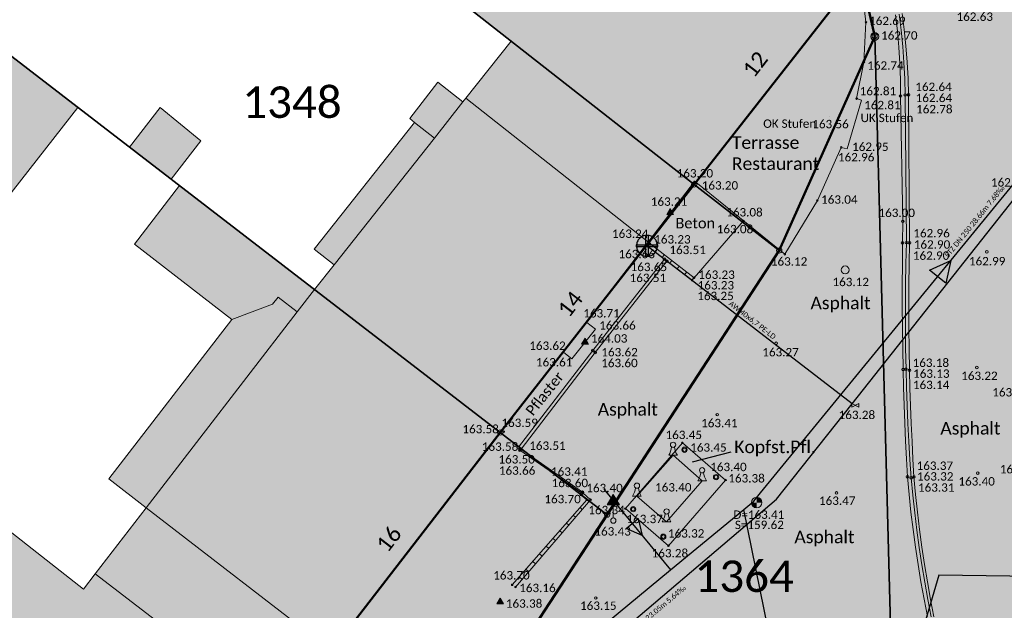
# Model space of a CAD drawing. Header units: metres. Extents: x -373 to 1321, y -1609 to 597.
# Tile 11 of 39: x 606 to 653, y -934 to -906. Entities that reach past the tile are written whole.
import ezdxf

# ---------------------------------------------------------------- set-up
doc = ezdxf.new("R2010")
doc.units = ezdxf.units.M
doc.layers.get('0').update_dxf_attribs({"lineweight": 25})
for name, color, linetype, lineweight in [('01_A-KM-Haltungen', 7, 'Continuous', 25), ('01_A-KM-Haltungen_LA', 7, 'Continuous', 25), ('01_A-KM-Schacht_LA', 7, 'Continuous', 25), ('01_A-M-HA-Haltung', 7, 'Continuous', 25), ('01_W-Hausanschluß', 7, 'Continuous', 25), ('01_W-Leitung-AW', 7, 'Continuous', 25), ('01_W-Leitung-AW_LA', 7, 'Continuous', 25), ('01_W-Leitung-VW', 7, 'Continuous', 25), ('AX_Bauteil', 7, 'Continuous', 18), ('AX_BesondererBauwerkspunkt_G2300', 7, 'Continuous', 18), ('AX_BesondererGebaeudepunkt_G2200', 7, 'Continuous', 18), ('AX_BesondererGebaeudepunkt_G2300', 7, 'Continuous', 18), ('AX_Flurstueck', 7, 'Continuous', 18), ('AX_Gebaeude', 7, 'Continuous', 18), ('AX_Grenzpunkt_V1000_G2200', 7, 'Continuous', 18), ('AX_Grenzpunkt_V9500_G2200', 7, 'Continuous', 18), ('AX_Grenzpunkt_V9500_G2300', 7, 'Continuous', 18), ('AX_LagebezeichnungMitHausnummer', 7, 'Continuous', 18), ('AX_SonstigesBauwerkOderSonstigeEinrichtung', 7, 'Continuous', 18), ('BESCHRIFTUNG', 7, 'Continuous', 13), ('H_ABSPERRPOLLER', 7, 'Continuous', 18), ('H_DENKMAL', 7, 'Continuous', 18), ('H_GRENZPUNKT_B', 7, 'Continuous', 18), ('H_KANAL_ABDECKUNG', 7, 'Continuous', 13), ('H_KANAL_EINL', 7, 'Continuous', 18), ('H_KANALHALTUNG_RW_RR', 7, 'Continuous', 18), ('H_RINNE', 7, 'Continuous', 13), ('H_VERKEHRSSCHILD', 7, 'Continuous', 18), ('H_VERMESSUNG_TAP', 7, 'Continuous', 18), ('H_WASSER_HAS', 7, 'Continuous', 18), ('H_WEGRAND', 7, 'Continuous', 18), ('Keine', 7, 'Continuous', 9), ('L_DENKMAL', 7, 'Continuous', 18), ('L_RINNE', 7, 'Continuous', 13), ('L_WEGRAND', 7, 'Continuous', 18), ('S_ABSPERRPOLLER', 7, 'Continuous', 18), ('S_DENKMAL', 7, 'Continuous', 18), ('S_GRENZPUNKT_B', 7, 'Continuous', 18), ('S_KANAL_ABDECKUNG', 7, 'Continuous', 13), ('S_KANAL_EINL', 7, 'Continuous', 18), ('S_KANALHALTUNG_RW_RR', 7, 'Continuous', 18), ('S_RINNE', 7, 'Continuous', 13), ('S_VERKEHRSSCHILD', 7, 'Continuous', 18), ('S_VERMESSUNG_TAP', 7, 'Continuous', 18), ('S_WASSER_HAS', 7, 'Continuous', 18), ('S_WEGRAND', 7, 'Continuous', 18)]:
    doc.layers.add(name, color=color, linetype=linetype, lineweight=lineweight)
for name, color, linetype, lineweight, true_color in [('__Grenze Ideenteil', 7, 'Continuous', 50, 0x903373), ('__Grenze Realisierungsteil', 7, 'Continuous', 50, 0x006f3d), ('A_AX_Gebaeude', 7, 'Continuous', 18, 0x999999), ('A_AX_SonstigesBauwerkOderSonstigeEinrichtung', 7, 'Continuous', 18, 0xcccccc), ('H_BORDSTEIN_HOCH', 7, 'Continuous', 13, 0x004000), ('H_BORDSTEIN_RUND', 7, 'Continuous', 13, 0x004000), ('H_EINFAHRT', 1, 'Continuous', 13, 0xff0000), ('H_EINGANG', 7, 'Continuous', 13, 0x400040), ('H_FLAECHENBEGRENZUNG', 7, 'Continuous', 13, 0x804000), ('H_GEBAEUDE_OEFFENTL', 1, 'Continuous', 13, 0xff0000), ('H_MAUERN_OBEN', 7, 'Continuous', 13, 0xff0080), ('H_MAUERN_UNTEN', 7, 'Continuous', 13, 0xff8000), ('H_STRASSENACHSE', 7, 'Continuous', 13, 0xbb005e), ('H_STRASSENRAND', 7, 'Continuous', 13, 0x008080), ('H_TOPO', 7, 'Continuous', 13, 0x008000), ('H_TREPPE', 7, 'Continuous', 18, 0x804040), ('L_BORDSTEIN_HOCH', 7, 'Continuous', 13, 0x004000), ('L_FLAECHENBEGRENZUNG', 7, 'Continuous', 13, 0x804000), ('L_GEBAEUDE_OEFFENTL', 1, 'Continuous', 13, 0xff0000), ('L_MAUERN_OBEN', 7, 'Continuous', 13, 0xff0080), ('L_MAUERN_UNTEN', 7, 'Continuous', 13, 0xff8000), ('L_STRASSENRAND', 7, 'Continuous', 13, 0x008080), ('L_TOPO', 7, 'Continuous', 13, 0x008000), ('L_TREPPE', 7, 'Continuous', 18, 0x804040), ('S_BORDSTEIN_HOCH', 7, 'Continuous', 13, 0x004000), ('S_BORDSTEIN_RUND', 7, 'Continuous', 13, 0x004000), ('S_EINFAHRT', 1, 'Continuous', 13, 0xff0000), ('S_EINGANG', 7, 'Continuous', 13, 0x400040), ('S_FLAECHENBEGRENZUNG', 7, 'Continuous', 13, 0x804000), ('S_GEBAEUDE_OEFFENTL', 1, 'Continuous', 13, 0xff0000), ('S_MAUERN_OBEN', 7, 'Continuous', 13, 0xff0080), ('S_MAUERN_UNTEN', 7, 'Continuous', 13, 0xff8000), ('S_STRASSENACHSE', 7, 'Continuous', 13, 0xbb005e), ('S_STRASSENRAND', 7, 'Continuous', 13, 0x008080), ('S_TOPO', 7, 'Continuous', 13, 0x008000), ('S_TREPPE', 7, 'Continuous', 18, 0x804040)]:
    doc.layers.add(name, color=color, linetype=linetype, lineweight=lineweight, true_color=true_color)
doc.styles.add('Calibri', font='calibri.ttf')

# ---------------------------------------------------------------- blocks, each defined once
blk = doc.blocks.new('61')
at = {"color": 7}
for p, q in [((-0.447, 0.224), (-0.447, -0.224)), ((-0.447, 0.224), (-0.447, -0.224)), ((-0.447, -0.224), (0.447, 0.224)), ((0.447, -0.224), (-0.447, 0.224)), ((0.447, 0.224), (0.447, -0.224))]:
    blk.add_line(p, q, dxfattribs=at)
blk = doc.blocks.new('DXF_DWG-Punkt')
at = {"layer": 'Keine', "color": 7, "linetype": 'Continuous', "lineweight": 9, "transparency": 33554687}
blk.add_line((0, 0), (0, 0), dxfattribs=at)
blk = doc.blocks.new('1')
at = {"color": 7}
blk.add_circle((0, 0), 0.5, dxfattribs=at)
blk.add_blockref('DXF_DWG-Punkt', (0, 0), dxfattribs=at)
blk = doc.blocks.new('99')
at = {"color": 7}
blk.add_blockref('DXF_DWG-Punkt', (0, 0), dxfattribs=at)
blk = doc.blocks.new('-29')
at = {"color": 7}
for radius in [0.5, 0.33]:
    blk.add_circle((0, 0), radius, dxfattribs=at)
blk.add_blockref('DXF_DWG-Punkt', (0, 0), dxfattribs=at)
blk = doc.blocks.new('92')
at = {"color": 7}
blk.add_line((-0.1656, 0), (0.1656, 0), dxfattribs=at)
blk.add_circle((0, 0.4), 0.1, dxfattribs=at)
for centre, start, end in [((-0.8, 0.4), 327.7679, 353.5879), ((0.8, 0.4), 186.4121, 212.2321)]:
    blk.add_arc(centre, 0.75, start, end, dxfattribs=at)
blk = doc.blocks.new('-1')
at = {"color": 7}
blk.add_circle((0, 0), 0.5, dxfattribs=at)
blk.add_blockref('DXF_DWG-Punkt', (0, 0), dxfattribs=at)
blk = doc.blocks.new('4')
at = {"color": 7}
blk.add_circle((0, 0), 0.5, dxfattribs=at)
for points in [[(-0.4924, 0), (-0.4924, -0.0868), (-0.5, 0)], [(-0.4698, 0), (-0.4698, -0.171), (-0.4924, 0), (-0.4924, -0.0868)], [(-0.433, 0), (-0.433, -0.25), (-0.4698, 0), (-0.4698, -0.171)], [(-0.383, 0), (-0.383, -0.3214), (-0.433, 0), (-0.433, -0.25)], [(-0.3214, 0), (-0.3214, -0.383), (-0.383, 0), (-0.383, -0.3214)], [(-0.25, 0), (-0.25, -0.433), (-0.3214, 0), (-0.3214, -0.383)], [(-0.171, 0), (-0.171, -0.4698), (-0.25, 0), (-0.25, -0.433)], [(-0.0868, 0), (-0.0868, -0.4924), (-0.171, 0), (-0.171, -0.4698)], [(0, 0), (0, -0.5), (-0.0868, 0), (-0.0868, -0.4924)], [(0, 0), (0, 0.5), (0.0868, 0), (0.0868, 0.4924)], [(0.0868, 0), (0.0868, 0.4924), (0.171, 0), (0.171, 0.4698)], [(0.171, 0), (0.171, 0.4698), (0.25, 0), (0.25, 0.433)], [(0.25, 0), (0.25, 0.433), (0.3214, 0), (0.3214, 0.383)], [(0.3214, 0), (0.3214, 0.383), (0.383, 0), (0.383, 0.3214)], [(0.383, 0), (0.383, 0.3214), (0.433, 0), (0.433, 0.25)], [(0.433, 0), (0.433, 0.25), (0.4698, 0), (0.4698, 0.171)], [(0.4698, 0), (0.4698, 0.171), (0.4924, 0), (0.4924, 0.0868)], [(0.4924, 0), (0.4924, 0.0868), (0.5, 0)]]:
    blk.add_solid(points, dxfattribs=at)
blk = doc.blocks.new('7')
at = {"color": 7}
for p, q in [((-0.433, -0.25), (0, 0.5)), ((0, 0.5), (0.433, -0.25)), ((0, 0.5), (0, -0.25)), ((0.433, -0.25), (-0.433, -0.25))]:
    blk.add_line(p, q, dxfattribs=at)
blk.add_solid([(0, 0.5), (0.433, -0.25), (-0.433, -0.25)], dxfattribs=at)
blk = doc.blocks.new('76')
at = {"color": 7}
blk.add_line((0, 0.05), (0, 0.3), dxfattribs=at)
for name, p, xscale, yscale, zscale in [('7', (0, 0.367), 0.267, 0.267, 0.267), ('1', (0, 0), 0.1, 0.1, 0.1)]:
    blk.add_blockref(name, p, dxfattribs=dict(at, xscale=xscale, yscale=yscale, zscale=zscale))

msp = doc.modelspace()

# ---------------------------------------------------------------- hatches: boundary and pattern name
at = {"layer": '__Grenze Ideenteil', "linetype": 'Continuous', "lineweight": 0, "true_color": 0x903373, "transparency": 33554562}
msp.add_hatch(color=227, dxfattribs=at).paths.add_polyline_path([(616.34, -950.346), (612.353, -947.157), (620.818, -936.265), (628.872, -925.853), (638.113, -914.031), (646.02, -903.917), (646.722, -906.972), (642.17, -917.18), (628.506, -938.152)])
at = {"layer": '__Grenze Realisierungsteil', "linetype": 'Continuous', "lineweight": 0, "true_color": 0x237f52, "transparency": 33554569}
msp.add_hatch(color=107, dxfattribs=at).paths.add_polyline_path([(652.588, -963.76), (638.072, -987.203), (629.752, -982.723), (630.986, -980.903), (634.344, -975.336), (637.233, -969.473), (641.276, -960.022), (642.021, -944.358), (635.7, -940.059), (629.202, -944.101), (623.068, -948.318), (618.933, -952.489), (616.34, -950.346), (623.189, -943.508), (628.506, -938.152), (633.965, -929.773), (642.17, -917.18), (646.722, -906.972), (646.02, -903.915), (643.92, -894.85), (631.661, -885.988), (616.61, -875.108), (611.437, -871.809), (589.432, -856.135), (580.113, -849.161), (573.764, -844.41), (579.028, -836.224), (593.009, -845.192), (600.786, -850.896), (617.169, -862.93), (636.477, -877.248), (643.769, -882.655), (650.957, -887.813), (652.896, -890.202), (654.396, -895.449), (659.364, -890.851), (663.392, -893.369), (664.412, -891.98), (672.379, -897.428), (674.432, -897.235), (675.727, -896.768), (679.202, -899.386), (677.007, -902.236), (676.367, -902.876), (674.747, -904.911), (672.548, -907.759), (670.229, -910.763), (668.061, -909.174), (656.294, -924.831), (657.93, -926.055), (659.338, -937.871), (659.379, -938.329), (659.664, -939.31), (660.047, -940.228), (660.563, -941.07), (662.938, -943.447), (664.736, -944.997), (664.87, -944.841), (665.259, -945.177), (660.998, -951.559), (651.058, -944.778), (645.24, -952.975), (645.1, -958.543)])
at = {"layer": 'A_AX_Gebaeude', "linetype": 'Continuous', "lineweight": 0, "true_color": 0x999999}
for points in [[(611.685, -893.331), (620.888, -900.539), (629.382, -907.192), (638.113, -914.031), (646.019, -903.915), (637.867, -897.507), (636.486, -899.27), (634.752, -897.907), (635.142, -897.412), (625.782, -890.054), (621.432, -895.356), (609.345, -885.967), (606.904, -889.497)], [(593.504, -929.824), (597.71, -924.449), (608.736, -910.355), (596.956, -901.288), (595.812, -902.916), (597.152, -903.965), (594.807, -906.96), (593.113, -905.633), (590.328, -909.109), (592.061, -910.467), (583.238, -921.736)], [(625.727, -911.814), (620.944, -917.861), (620.015, -919.036), (628.872, -925.853), (635.951, -916.796), (638.113, -914.031), (629.382, -907.192), (627.232, -909.91), (627.09, -910.09)], [(624.787, -911.07), (625.727, -911.814), (627.09, -910.09), (625.899, -909.149), (624.552, -910.884)], [(619.191, -920.104), (620.015, -919.036), (613.581, -914.084), (611.426, -916.867), (616.075, -920.471), (618.018, -919.742), (618.281, -919.402)], [(620.015, -919.036), (619.191, -920.104), (611.986, -929.443), (620.812, -936.248), (628.872, -925.853)], [(597.71, -924.449), (593.504, -929.824), (604.793, -938.717), (603.589, -940.253), (612.353, -947.157), (618.391, -939.371), (620.812, -936.248), (611.986, -929.443), (609.562, -932.585), (608.994, -933.321)]]:
    msp.add_hatch(color=253, dxfattribs=at).paths.add_polyline_path(points)
at = {"layer": 'A_AX_SonstigesBauwerkOderSonstigeEinrichtung', "linetype": 'Continuous', "lineweight": 0, "true_color": 0xcccccc}
msp.add_hatch(color=254, dxfattribs=at).paths.add_polyline_path([(611.986, -929.443), (619.191, -920.104), (618.281, -919.402), (618.018, -919.742), (616.075, -920.471), (610.205, -928.069)])

# ---------------------------------------------------------------- linework, layer by layer
at = {"layer": '01_A-KM-Haltungen', "color": 212, "true_color": 0xe132e1, "transparency": 33554687}
for points in [[(640.959, -929.121, 163.356), (641.276, -928.734, 159.616), (658.798, -907.337, 159.404), (659.115, -906.95, 162.604)], [(623.205, -943.815, 162.36), (623.59, -943.496, 159.75), (627.465, -940.289, 162.673), (636.987, -932.409, 163.136), (640.477, -929.52, 159.616), (640.574, -929.44, 163.31), (640.959, -929.121, 163.356)]]:
    msp.add_polyline3d(points, dxfattribs=at)
at = {"layer": '01_A-KM-Haltungen', "color": 7, "transparency": 33554687}
msp.add_polyline3d([(649.334, -918.109, 159.616), (650.352, -917.647, 159.616), (650.111, -918.739, 159.616), (649.334, -918.109, 159.616), (649.334, -918.109, 159.616)], dxfattribs=at)
at = {"layer": '01_A-M-HA-Haltung', "color": 212, "true_color": 0xce00ce, "transparency": 33554687}
for points in [[(633.799, -928.557, 0), (636.987, -932.409, 0)], [(645.114, -952.354, 0), (640.477, -929.52, 0)]]:
    msp.add_polyline3d(points, dxfattribs=at)
at = {"layer": '01_A-M-HA-Haltung', "color": 153, "true_color": 0x72a5cf, "transparency": 33554687}
msp.add_polyline3d([(635.439, -929.955, 0), (635.634, -930.77, 0), (634.865, -930.437, 0), (635.439, -929.955, 0), (635.439, -929.955, 0)], dxfattribs=at)
at = {"layer": '01_W-Hausanschluß', "color": 5, "true_color": 0x0000ff, "transparency": 33554687}
for points in [[(635.864, -916.452, 40.814), (635.815, -916.454, 40.814), (635.766, -916.462, 40.814), (635.719, -916.474, 40.814), (635.673, -916.49, 40.814), (635.628, -916.511, 40.814), (635.586, -916.536, 40.814), (635.547, -916.565, 40.814), (635.51, -916.598, 40.814), (635.477, -916.635, 40.814), (635.448, -916.674, 40.814), (635.423, -916.716, 40.814), (635.402, -916.761, 40.814), (635.386, -916.807, 40.814), (635.374, -916.854, 40.814), (635.366, -916.903, 40.814), (635.364, -916.952, 40.814), (635.366, -917.001, 40.814), (635.374, -917.05, 40.814), (635.386, -917.097, 40.814), (635.402, -917.143, 40.814), (635.423, -917.188, 40.814), (635.448, -917.23, 40.814), (635.477, -917.269, 40.814), (635.51, -917.306, 40.814), (635.547, -917.339, 40.814), (635.586, -917.368, 40.814), (635.628, -917.393, 40.814), (635.673, -917.414, 40.814), (635.719, -917.43, 40.814), (635.766, -917.442, 40.814), (635.815, -917.45, 40.814), (635.864, -917.452, 40.814), (635.913, -917.45, 40.814), (635.962, -917.442, 40.814), (636.009, -917.43, 40.814), (636.055, -917.414, 40.814), (636.1, -917.393, 40.814), (636.142, -917.368, 40.814), (636.181, -917.339, 40.814), (636.218, -917.306, 40.814), (636.251, -917.269, 40.814), (636.28, -917.23, 40.814), (636.305, -917.188, 40.814), (636.326, -917.143, 40.814), (636.342, -917.097, 40.814), (636.354, -917.05, 40.814), (636.362, -917.001, 40.814), (636.364, -916.952, 40.814), (636.362, -916.903, 40.814), (636.354, -916.854, 40.814), (636.342, -916.807, 40.814), (636.326, -916.761, 40.814), (636.305, -916.716, 40.814), (636.28, -916.674, 40.814), (636.251, -916.635, 40.814), (636.218, -916.598, 40.814), (636.181, -916.565, 40.814), (636.142, -916.536, 40.814), (636.1, -916.511, 40.814), (636.055, -916.49, 40.814), (636.009, -916.474, 40.814), (635.962, -916.462, 40.814), (635.913, -916.454, 40.814), (635.864, -916.452, 40.814)], [(635.814, -916.452, 40.814), (635.914, -916.452, 40.814), (635.914, -917.452, 40.814), (635.814, -917.452, 40.814), (635.814, -916.452, 40.814), (635.814, -916.452, 40.814)], [(635.364, -916.902, 40.814), (636.364, -916.902, 40.814), (636.364, -917.002, 40.814), (635.364, -917.002, 40.814), (635.364, -916.902, 40.814), (635.364, -916.902, 40.814)]]:
    msp.add_polyline3d(points, dxfattribs=at)
at = {"layer": '01_W-Leitung-AW', "color": 3, "true_color": 0x00ff00, "transparency": 33554687}
for points in [[(638.114, -918.687, 0), (635.864, -916.952, 40.814)], [(645.638, -924.487, 163.256), (638.114, -918.687, 0)]]:
    msp.add_polyline3d(points, dxfattribs=at)
at = {"layer": '01_W-Leitung-VW', "color": 5, "true_color": 0x0000ff, "transparency": 33554687}
for points in [[(612.188, -958.245, 89.483), (615.866, -954.214, 0), (627.748, -941.192, 154.62), (627.86, -941.097, 162.495), (642.038, -929.035, 163.115), (645.638, -924.487, 163.256), (654.23, -913.633, 162.806), (654.329, -913.479, 53.909), (654.492, -913.227, 0)], [(654.825, -919.722, 162.994), (654.366, -927.594, 163.298), (654.293, -932.727, 140.856), (649.773, -932.663, 86.526), (645.665, -946.635, 0), (645.131, -948.451, 0), (644.99, -948.931, 0)]]:
    msp.add_polyline3d(points, dxfattribs=at)
at = {"layer": '__Grenze Ideenteil', "flags": 128}
msp.add_lwpolyline([(616.34, -950.346), (612.353, -947.157), (620.818, -936.265), (628.872, -925.853), (638.113, -914.031), (646.02, -903.917), (646.722, -906.972), (642.17, -917.18), (628.506, -938.152)], close=True, dxfattribs=at)
at = {"layer": '__Grenze Realisierungsteil', "flags": 128}
msp.add_lwpolyline([(660.998, -951.559), (651.058, -944.778), (645.24, -952.975), (645.1, -958.543), (652.588, -963.76), (638.072, -987.203), (629.752, -982.723), (630.986, -980.903), (634.344, -975.336), (637.233, -969.473), (641.276, -960.022), (642.021, -944.358), (635.7, -940.059), (629.202, -944.101), (623.068, -948.318), (618.933, -952.489), (616.34, -950.346), (623.189, -943.508), (628.506, -938.152), (633.965, -929.773), (642.17, -917.18), (646.722, -906.972), (646.02, -903.915)], dxfattribs=at)
at = {"layer": 'A_AX_Gebaeude', "color": 253, "linetype": 'Continuous', "true_color": 0x999999}
msp.add_solid([(612.653, -910.359), (611.198, -912.25), (614.59, -911.951), (613.184, -913.778)], dxfattribs=at)
at = {"layer": 'A_AX_SonstigesBauwerkOderSonstigeEinrichtung', "color": 254, "linetype": 'Continuous', "true_color": 0xcccccc}
msp.add_solid([(620.944, -917.861), (625.727, -911.814), (620.004, -917.118), (624.787, -911.07)], dxfattribs=at)
at = {"layer": 'AX_Bauteil', "color": 7, "linetype": 'Continuous', "lineweight": 13, "transparency": 33554687}
for points in [[(629.382, -907.192, 0), (627.232, -909.91, 0), (635.951, -916.796, 0), (638.113, -914.031, 0), (629.382, -907.192, 0)], [(611.986, -929.443, 0), (609.562, -932.585, 0), (618.391, -939.371, 0), (620.812, -936.248, 0), (611.986, -929.443, 0)]]:
    msp.add_polyline3d(points, dxfattribs=at)
at = {"layer": 'AX_Flurstueck', "color": 7, "linetype": 'Continuous', "lineweight": 25, "transparency": 33554687}
for points in [[(616.61, -875.108, 0), (606.77, -889.48, 0), (638.113, -914.031, 0), (642.17, -917.18, 0), (646.719, -906.954, 0), (646.019, -903.915, 0), (643.92, -894.85, 0), (616.61, -875.108, 0)], [(581.345, -889.276, 0), (568.975, -906.167, 0), (558.328, -920.831, 0), (564.896, -925.567, 0), (597.33, -948.956, 0), (609.193, -957.51, 0), (628.506, -938.152, 0), (633.965, -929.773, 0), (628.872, -925.853, 0), (597.552, -901.747, 0), (581.345, -889.276, 0)], [(606.77, -889.48, 0), (597.552, -901.747, 0), (628.872, -925.853, 0), (633.965, -929.773, 0), (642.17, -917.18, 0), (638.113, -914.031, 0), (606.77, -889.48, 0)], [(646.019, -903.915, 0), (646.719, -906.954, 0), (647.729, -944.623, 0), (651.058, -944.778, 0), (660.981, -951.557, 0), (665.259, -945.177, 0), (664.87, -944.841, 0), (664.736, -944.997, 0), (662.938, -943.447, 0), (660.953, -941.516, 0), (660.563, -941.07, 0), (660.047, -940.228, 0), (659.664, -939.31, 0), (659.379, -938.329, 0), (659.338, -937.871, 0), (657.93, -926.055, 0), (656.246, -924.806, 0), (656.145, -911.942, 0), (655.595, -903.895, 0)], [(586.57, -979.615, 0), (583.653, -980.764, 0), (583.743, -980.834, 0), (587.562, -983.833, 0), (602.756, -970.069, 0), (623.068, -948.318, 0), (635.733, -940.101, 0), (642.021, -944.358, 0), (647.729, -944.623, 0), (646.719, -906.954, 0), (642.17, -917.18, 0), (633.965, -929.773, 0), (628.506, -938.152, 0), (609.193, -957.51, 0), (603.777, -962.94, 0), (603.156, -963.561, 0), (599.981, -966.739, 0), (595.819, -970.906, 0), (588.943, -977.791, 0), (586.57, -979.615, 0)]]:
    msp.add_polyline3d(points, dxfattribs=at)
at = {"layer": 'AX_Gebaeude', "color": 7, "linetype": 'Continuous', "lineweight": 13, "transparency": 33554687}
for points in [[(611.685, -893.331, 0), (620.888, -900.539, 0), (629.382, -907.192, 0), (638.113, -914.031, 0), (646.019, -903.915, 0), (637.867, -897.507, 0), (636.486, -899.27, 0), (634.752, -897.907, 0), (635.142, -897.412, 0), (625.782, -890.054, 0), (621.432, -895.356, 0), (609.345, -885.967, 0), (606.904, -889.497, 0), (611.685, -893.331, 0)], [(593.504, -929.824, 0), (597.71, -924.449, 0), (608.736, -910.355, 0), (596.956, -901.288, 0), (595.812, -902.916, 0), (597.152, -903.965, 0), (594.807, -906.96, 0), (593.113, -905.633, 0), (590.328, -909.109, 0), (592.061, -910.467, 0), (583.238, -921.736, 0), (593.504, -929.824, 0)], [(625.727, -911.814, 0), (620.944, -917.861, 0), (620.015, -919.036, 0), (628.872, -925.853, 0), (635.951, -916.796, 0), (638.113, -914.031, 0), (629.382, -907.192, 0), (627.232, -909.91, 0), (627.09, -910.09, 0), (625.727, -911.814, 0)], [(624.787, -911.07, 0), (625.727, -911.814, 0), (627.09, -910.09, 0), (625.899, -909.149, 0), (624.552, -910.884, 0), (624.787, -911.07, 0)], [(612.653, -910.359, 0), (611.198, -912.25, 0), (613.184, -913.778, 0), (614.59, -911.951, 0), (612.653, -910.359, 0)], [(619.191, -920.104, 0), (620.015, -919.036, 0), (613.581, -914.084, 0), (611.426, -916.867, 0), (616.075, -920.471, 0), (618.018, -919.742, 0), (618.281, -919.402, 0), (619.191, -920.104, 0)], [(620.015, -919.036, 0), (619.191, -920.104, 0), (611.986, -929.443, 0), (620.812, -936.248, 0), (628.872, -925.853, 0), (620.015, -919.036, 0)], [(597.71, -924.449, 0), (593.504, -929.824, 0), (604.793, -938.717, 0), (603.589, -940.253, 0), (612.353, -947.157, 0), (618.391, -939.371, 0), (620.812, -936.248, 0), (611.986, -929.443, 0), (609.562, -932.585, 0), (608.994, -933.321, 0), (597.71, -924.449, 0)]]:
    msp.add_polyline3d(points, dxfattribs=at)
at = {"layer": 'AX_SonstigesBauwerkOderSonstigeEinrichtung', "color": 7, "linetype": 'Continuous', "lineweight": 13, "transparency": 33554687}
for points in [[(620.944, -917.861, 0), (625.727, -911.814, 0), (624.787, -911.07, 0), (620.004, -917.118, 0), (620.944, -917.861, 0)], [(611.986, -929.443, 0), (619.191, -920.104, 0), (618.281, -919.402, 0), (618.018, -919.742, 0), (616.075, -920.471, 0), (610.205, -928.069, 0), (611.986, -929.443, 0)]]:
    msp.add_polyline3d(points, dxfattribs=at)
at = {"layer": 'BESCHRIFTUNG', "linetype": 'Continuous', "lineweight": 25, "transparency": 33554687}
msp.add_polyline3d([(638.032, -927.26, 0), (639.882, -926.78, 0)], dxfattribs=at)
at = {"layer": 'L_BORDSTEIN_HOCH', "color": 98, "lineweight": 18, "true_color": 0x004000, "transparency": 33554687}
msp.add_polyline3d([(647.712, -905.946, 162.65), (647.8, -906.716, 162.676), (647.869, -907.488, 162.702), (647.918, -908.261, 162.727), (647.946, -909.035, 162.753), (647.955, -909.81, 162.779), (648.055, -915.786, 163), (648.048, -916.817, 162.956), (648.037, -917.823, 162.994), (648.032, -918.828, 163.032), (648.033, -919.834, 163.07), (648.041, -920.84, 163.107), (648.055, -921.845, 163.145), (648.076, -922.851, 163.183), (648.098, -923.705, 163.213), (648.125, -924.558, 163.244), (648.157, -925.411, 163.274), (648.193, -926.264, 163.304), (648.234, -927.117, 163.335), (648.279, -927.97, 163.365), (648.356, -928.808, 163.394), (648.445, -929.645, 163.423), (648.546, -930.481, 163.453), (648.66, -931.315, 163.482), (648.786, -932.148, 163.511), (648.924, -932.978, 163.54), (649.074, -933.806, 163.57), (649.236, -934.632, 163.599)], dxfattribs=at)
at = {"layer": 'L_BORDSTEIN_HOCH', "color": 98, "linetype": 'Continuous', "lineweight": 18, "true_color": 0x004000, "transparency": 33554687}
msp.add_polyline3d([(629.807, -926.696, 163.662), (632.757, -928.753, 163.599)], dxfattribs=at)
at = {"layer": 'L_DENKMAL', "color": 174, "true_color": 0x0000a0, "transparency": 33554687}
msp.add_polyline3d([(635.384, -928.888, 163.398), (636.798, -930.118, 163.359), (638.493, -928.154, 163.37), (637.106, -926.94, 163.419), (635.384, -928.888, 163.398)], dxfattribs=at)
at = {"layer": 'L_FLAECHENBEGRENZUNG', "color": 57, "linetype": 'Continuous', "true_color": 0x808040, "transparency": 33554687}
for points in [[(640.462, -915.765, 163.084), (638.106, -918.472, 163.229)], [(637.552, -926.346, 163.447), (639.609, -928.123, 163.381), (636.884, -931.25, 163.282), (634.837, -929.483, 163.379), (637.552, -926.346, 163.447)]]:
    msp.add_polyline3d(points, dxfattribs=at)
at = {"layer": 'L_GEBAEUDE_OEFFENTL', "color": 1, "true_color": 0xff0000, "transparency": 33554687}
for points in [[(635.959, -916.735, 163.237), (638.126, -913.89, 163.198)], [(628.963, -925.779, 163.584), (635.959, -916.735, 163.237)], [(620.818, -936.265, 162.428), (628.963, -925.779, 163.584)]]:
    msp.add_polyline3d(points, dxfattribs=at)
at = {"layer": 'L_MAUERN_OBEN', "color": 230, "linetype": 'Continuous', "lineweight": 13, "true_color": 0xff0080, "transparency": 33554687}
for points in [[(638.018, -918.586, 163.245), (635.881, -916.974, 163.665)], [(632.721, -928.836, 163.696), (632.999, -929.066, 163.678), (629.438, -933.115, 163.697)]]:
    msp.add_polyline3d(points, dxfattribs=at)
at = {"layer": 'L_MAUERN_OBEN', "linetype": 'Continuous', "lineweight": 18, "transparency": 33554687}
for points in [[(636.337, -917.114, 163.226), (636.239, -917.243, 163.595)], [(636.595, -917.512, 163.525), (636.69, -917.387, 163.226)], [(637.043, -917.659, 163.226), (636.95, -917.78, 163.455)], [(637.306, -918.049, 163.385), (637.396, -917.931, 163.226)], [(637.749, -918.203, 163.226), (637.662, -918.318, 163.315)], [(638.018, -918.586, 163.245), (638.102, -918.475, 163.226)], [(632.721, -928.836, 163.696), (632.812, -928.73, 163.402)], [(633.098, -929.149, 163.334), (632.995, -929.071, 163.678)], [(632.458, -929.894, 163.303), (632.352, -929.802, 163.681)], [(632.675, -929.435, 163.68), (632.777, -929.523, 163.319)], [(632.029, -930.169, 163.683), (632.139, -930.264, 163.288)], [(631.82, -930.635, 163.272), (631.706, -930.536, 163.685)], [(631.383, -930.903, 163.687), (631.502, -931.006, 163.257)], [(630.737, -931.638, 163.69), (630.864, -931.748, 163.226)], [(631.183, -931.377, 163.242), (631.06, -931.27, 163.688)], [(630.545, -932.119, 163.211), (630.414, -932.005, 163.692)], [(630.091, -932.372, 163.694), (630.226, -932.49, 163.195)], [(629.908, -932.861, 163.18), (629.768, -932.739, 163.695)]]:
    msp.add_polyline3d(points, dxfattribs=at)
at = {"layer": 'L_MAUERN_UNTEN', "color": 30, "linetype": 'Continuous', "true_color": 0xff8b17, "transparency": 33554687}
for points in [[(646.02, -903.917, 162.652), (646.302, -906.294, 162.69), (646.209, -908.201, 162.744), (645.857, -909.936, 162.814)], [(645.128, -912.263, 162.955), (643.989, -914.791, 163.04), (642.436, -917.354, 163.115), (638.185, -913.912, 163.2)], [(638.109, -918.48, 163.226), (635.993, -916.849, 163.226)], [(638.017, -918.59, 163.248), (636.812, -917.679, 163.514)], [(632.811, -928.729, 163.402), (633.177, -929.057, 163.338), (629.597, -933.222, 163.165)]]:
    msp.add_polyline3d(points, dxfattribs=at)
at = {"layer": 'L_RINNE', "linetype": 'Continuous', "lineweight": 18, "transparency": 33554687}
msp.add_polyline3d([(647.883, -905.91, 162.52), (647.979, -906.677, 162.544), (648.056, -907.446, 162.567), (648.114, -908.217, 162.59), (648.153, -908.989, 162.614), (648.174, -909.762, 162.637), (648.234, -916.802, 162.897), (648.207, -917.807, 162.936), (648.19, -918.812, 162.976), (648.182, -919.818, 163.015), (648.183, -920.823, 163.054), (648.193, -921.829, 163.094), (648.212, -922.834, 163.133), (648.236, -923.698, 163.164), (648.267, -924.561, 163.194), (648.304, -925.424, 163.225), (648.348, -926.287, 163.256), (648.399, -927.149, 163.286), (648.457, -928.011, 163.317), (648.537, -928.844, 163.341), (648.629, -929.676, 163.365), (648.731, -930.507, 163.389), (648.845, -931.336, 163.413), (648.97, -932.164, 163.438), (649.106, -932.99, 163.462), (649.254, -933.813, 163.486), (649.412, -934.635, 163.51)], dxfattribs=at)
at = {"layer": 'L_STRASSENRAND', "color": 136, "lineweight": 13, "true_color": 0x008080, "transparency": 33554687}
msp.add_polyline3d([(648.027, -905.872, 162.509), (648.126, -906.646, 162.535), (648.206, -907.421, 162.561), (648.268, -908.199, 162.588), (648.312, -908.978, 162.614), (648.337, -909.757, 162.64), (648.375, -916.807, 162.898), (648.356, -917.82, 162.939), (648.345, -918.834, 162.979), (648.342, -919.847, 163.019), (648.346, -920.86, 163.06), (648.358, -921.874, 163.101), (648.378, -922.887, 163.141), (648.4, -923.735, 163.169), (648.428, -924.583, 163.197), (648.461, -925.431, 163.226), (648.499, -926.279, 163.254), (648.543, -927.126, 163.282), (648.592, -927.973, 163.31), (648.669, -928.811, 163.335), (648.758, -929.648, 163.359), (648.859, -930.484, 163.384), (648.972, -931.318, 163.408), (649.096, -932.15, 163.433), (649.232, -932.981, 163.457), (649.38, -933.809, 163.482), (649.54, -934.636, 163.506)], dxfattribs=at)
at = {"layer": 'L_TOPO', "color": 96, "lineweight": 13, "true_color": 0x008000, "transparency": 33554687}
msp.add_polyline3d([(636.695, -917.591, 163.654), (633.284, -921.946, 163.62), (629.738, -926.557, 163.581)], dxfattribs=at)
at = {"layer": 'L_TREPPE', "color": 17, "lineweight": 18, "true_color": 0x804040, "transparency": 33554687}
for points in [[(645.857, -909.936, 162.812), (646.097, -910.009, 162.806), (645.404, -912.335, 162.968), (645.128, -912.263, 162.952)], [(631.898, -922.046, 163.623), (632.288, -922.346, 163.607), (633.405, -920.926, 163.66), (632.995, -920.614, 163.709)]]:
    msp.add_polyline3d(points, dxfattribs=at)
at = {"layer": 'L_WEGRAND', "color": 36, "linetype": 'Continuous', "lineweight": 13, "true_color": 0x804000, "transparency": 33554687}
for points in [[(636.809, -917.678, 163.509), (633.4, -922.04, 163.6), (629.861, -926.654, 163.51)], [(629.837, -926.64, 163.495), (632.793, -928.704, 163.409)]]:
    msp.add_polyline3d(points, dxfattribs=at)

# ---------------------------------------------------------------- block references
at = {"layer": 'AX_BesondererBauwerkspunkt_G2300', "color": 7, "xscale": 0.05, "yscale": 0.05, "zscale": 0.05}
for p in [(620.004, -917.118), (610.205, -928.069)]:
    msp.add_blockref('99', p, dxfattribs=at)
at = {"layer": 'AX_BesondererGebaeudepunkt_G2200', "color": 7, "xscale": 0.05, "yscale": 0.05, "zscale": 0.05}
for p in [(629.382, -907.192), (638.113, -914.031), (635.951, -916.796), (628.872, -925.853)]:
    msp.add_blockref('99', p, dxfattribs=at)
at = {"layer": 'AX_BesondererGebaeudepunkt_G2300', "color": 7, "xscale": 0.05, "yscale": 0.05, "zscale": 0.05}
for p in [(625.899, -909.149), (627.09, -910.09), (627.232, -909.91), (608.736, -910.355), (612.653, -910.359), (624.552, -910.884), (624.787, -911.07), (614.59, -911.951), (625.727, -911.814), (611.198, -912.25), (613.184, -913.778), (613.581, -914.084), (611.426, -916.867), (620.944, -917.861), (620.015, -919.036), (618.281, -919.402), (618.018, -919.742), (619.191, -920.104), (616.075, -920.471), (611.986, -929.443), (609.562, -932.585), (608.994, -933.321)]:
    msp.add_blockref('99', p, dxfattribs=at)
at = {"layer": 'AX_Grenzpunkt_V1000_G2200', "color": 7, "xscale": 0.25, "yscale": 0.25, "zscale": 0.25}
for p in [(646.719, -906.954), (642.17, -917.18)]:
    msp.add_blockref('-1', p, dxfattribs=at)
at = {"layer": 'AX_Grenzpunkt_V9500_G2200', "color": 7, "xscale": 0.25, "yscale": 0.25, "zscale": 0.25}
for p in [(638.113, -914.031), (628.872, -925.853)]:
    msp.add_blockref('-1', p, dxfattribs=at)
at = {"layer": 'AX_Grenzpunkt_V9500_G2300', "color": 7, "xscale": 0.25, "yscale": 0.25, "zscale": 0.25}
msp.add_blockref('-1', (633.965, -929.773), dxfattribs=at)
at = {"layer": 'S_ABSPERRPOLLER', "color": 8, "true_color": 0x808080, "xscale": 0.25, "yscale": 0.25, "zscale": 0.25}
for p in [(637.653, -926.676), (639.157, -927.982), (635.207, -929.512), (636.641, -930.823)]:
    msp.add_blockref('-29', p, dxfattribs=at)
at = {"layer": 'S_BORDSTEIN_HOCH', "color": 98, "true_color": 0x004000, "xscale": 0.125, "yscale": 0.125, "zscale": 0.125}
for p in [(647.955, -909.81), (648.055, -915.786), (629.807, -926.696), (632.757, -928.753)]:
    msp.add_blockref('1', p, dxfattribs=at)
at = {"layer": 'S_BORDSTEIN_RUND', "color": 98, "true_color": 0x004000, "xscale": 0.125, "yscale": 0.125, "zscale": 0.125}
for p in [(648.048, -916.817), (648.076, -922.851), (648.279, -927.97)]:
    msp.add_blockref('1', p, dxfattribs=at)
at = {"layer": 'S_DENKMAL', "color": 174, "true_color": 0x0000a0, "xscale": 1.25, "yscale": 1.25, "zscale": 1.25}
for p in [(637.106, -926.94), (638.493, -928.154), (635.384, -928.888), (636.798, -930.118)]:
    msp.add_blockref('92', p, dxfattribs=at)
at = {"layer": 'S_EINFAHRT', "color": 1, "true_color": 0xff0000, "xscale": 0.3749999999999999, "yscale": 0.3749999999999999, "zscale": 0.3749999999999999}
msp.add_blockref('7', (636.97, -915.363), dxfattribs=at)
at = {"layer": 'S_EINGANG', "color": 208, "true_color": 0x400040, "xscale": 0.3749999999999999, "yscale": 0.3749999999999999, "zscale": 0.3749999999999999}
for p in [(632.911, -921.541), (628.861, -933.936)]:
    msp.add_blockref('7', p, dxfattribs=at)
at = {"layer": 'S_FLAECHENBEGRENZUNG', "color": 57, "true_color": 0x808040, "xscale": 0.075, "yscale": 0.075, "zscale": 0.075}
for p in [(640.462, -915.765), (638.106, -918.472), (637.552, -926.346), (639.609, -928.123), (634.837, -929.483), (636.884, -931.25)]:
    msp.add_blockref('1', p, dxfattribs=at)
at = {"layer": 'S_GEBAEUDE_OEFFENTL', "color": 1, "true_color": 0xff0000, "xscale": 0.05, "yscale": 0.05, "zscale": 0.05}
for p in [(638.126, -913.89), (635.959, -916.735), (628.963, -925.779)]:
    msp.add_blockref('-1', p, dxfattribs=at)
at = {"layer": 'S_GRENZPUNKT_B', "color": 8, "true_color": 0x808080, "xscale": 0.3749999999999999, "yscale": 0.3749999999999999, "zscale": 0.3749999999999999}
msp.add_blockref('1', (646.722, -906.972), dxfattribs=at)
at = {"layer": 'S_KANAL_ABDECKUNG', "xscale": 0.5, "yscale": 0.5, "zscale": 0.5}
msp.add_blockref('4', (641.093, -929.194), dxfattribs=at)
at = {"layer": 'S_KANAL_EINL', "xscale": 0.125, "yscale": 0.125, "zscale": 0.125}
msp.add_blockref('99', (640.159, -915.863), dxfattribs=at)
at = {"layer": 'S_KANALHALTUNG_RW_RR', "color": 150, "true_color": 0x0080ff, "xscale": 0.075, "yscale": 0.075, "zscale": 0.075}
msp.add_blockref('-1', (629.037, -925.817), dxfattribs=at)
at = {"layer": 'S_MAUERN_OBEN', "color": 230, "true_color": 0xff0080, "xscale": 0.075, "yscale": 0.075, "zscale": 0.075}
for p in [(635.881, -916.974), (638.018, -918.586), (632.721, -928.836), (632.999, -929.066), (629.438, -933.115)]:
    msp.add_blockref('1', p, dxfattribs=at)
at = {"layer": 'S_MAUERN_UNTEN', "color": 30, "true_color": 0xff8b17, "xscale": 0.075, "yscale": 0.075, "zscale": 0.075}
for p in [(646.302, -906.294), (646.209, -908.201), (645.857, -909.936), (645.128, -912.263), (638.185, -913.912), (643.989, -914.791), (635.993, -916.849), (636.812, -917.679), (642.436, -917.354), (638.017, -918.59), (638.109, -918.48), (632.811, -928.729), (633.177, -929.057), (629.597, -933.222)]:
    msp.add_blockref('1', p, dxfattribs=at)
at = {"layer": 'S_RINNE', "xscale": 0.125, "yscale": 0.125, "zscale": 0.125}
for p in [(648.174, -909.762), (648.234, -916.802), (648.212, -922.834), (648.457, -928.011)]:
    msp.add_blockref('1', p, dxfattribs=at)
at = {"layer": 'S_STRASSENACHSE', "color": 236, "true_color": 0x800040, "xscale": 0.125, "yscale": 0.125, "zscale": 0.125}
for p in [(652.068, -917.243), (651.589, -922.757), (651.629, -927.79)]:
    msp.add_blockref('1', p, dxfattribs=at)
at = {"layer": 'S_STRASSENRAND', "color": 136, "true_color": 0x008080, "xscale": 0.125, "yscale": 0.125, "zscale": 0.125}
for p in [(648.337, -909.757), (648.375, -916.807), (648.378, -922.887), (648.592, -927.973)]:
    msp.add_blockref('1', p, dxfattribs=at)
at = {"layer": 'S_TOPO', "color": 96, "true_color": 0x008000, "xscale": 0.125, "yscale": 0.125, "zscale": 0.125}
for p in [(636.695, -917.591), (642.025, -921.601), (633.284, -921.946), (639.214, -925.003), (629.738, -926.557), (644.897, -928.737), (633.419, -933.744)]:
    msp.add_blockref('1', p, dxfattribs=at)
at = {"layer": 'S_TREPPE', "color": 17, "true_color": 0x804040, "xscale": 0.125, "yscale": 0.125, "zscale": 0.125}
for p in [(645.857, -909.936), (646.097, -910.009), (644.55, -910.805), (645.128, -912.263), (645.404, -912.335), (632.995, -920.614), (633.405, -920.926), (631.898, -922.046), (632.288, -922.346)]:
    msp.add_blockref('99', p, dxfattribs=at)
at = {"layer": 'S_VERKEHRSSCHILD', "xscale": 2.5, "yscale": 2.5, "zscale": 2.5}
msp.add_blockref('76', (634.259, -930.055), dxfattribs=at)
at = {"layer": 'S_VERMESSUNG_TAP', "color": 8, "true_color": 0x808080, "xscale": 0.3749999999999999, "yscale": 0.3749999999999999, "zscale": 0.3749999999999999}
msp.add_blockref('1', (645.312, -918.102), dxfattribs=at)
at = {"layer": 'S_WASSER_HAS', "color": 150, "true_color": 0x0080ff, "xscale": 0.3749999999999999, "yscale": 0.3749999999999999, "zscale": 0.3749999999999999}
msp.add_blockref('61', (645.794, -924.554), dxfattribs=at)
at = {"layer": 'S_WEGRAND', "color": 36, "true_color": 0x804000, "xscale": 0.125, "yscale": 0.125, "zscale": 0.125}
for p in [(636.809, -917.678), (633.4, -922.04), (629.837, -926.64), (629.861, -926.654), (632.793, -928.704)]:
    msp.add_blockref('1', p, dxfattribs=at)

# ---------------------------------------------------------------- texts
at = {"layer": '01_A-KM-Haltungen_LA', "color": 1, "true_color": 0xff0000, "char_height": 0.25, "attachment_point": 2, "line_spacing_factor": 1.004016, "style": 'Calibri'}
for s, insert, rotation in [('STZ DN 250 28.66m 7.68‰', (651.386, -915.713), 51), ('STZ DN 250 23.05m 5.64‰', (635.944, -934.491), 40)]:
    msp.add_mtext(s, dxfattribs=dict(at, insert=insert, rotation=rotation))
at = {"layer": '01_A-KM-Schacht_LA', "color": 7, "insert": (640.054, -930.058), "char_height": 0.4, "attachment_point": 1, "line_spacing_factor": 1.004016, "style": 'Calibri'}
msp.add_mtext('S=159.62', dxfattribs=at)
at = {"layer": '01_W-Leitung-AW_LA', "color": 116, "true_color": 0x008040, "insert": (640.966, -920.394), "char_height": 0.25, "attachment_point": 2, "rotation": 322, "line_spacing_factor": 1.004016, "style": 'Calibri'}
msp.add_mtext('AW 40x6,7 PE-LD', dxfattribs=at)
at = {"layer": 'AX_Flurstueck', "color": 7, "char_height": 1.5, "attachment_point": 2, "line_spacing_factor": 1.004016, "style": 'Calibri'}
for s, insert in [('1348', (618.938, -909.355)), ('1364', (640.496, -931.958))]:
    msp.add_mtext(s, dxfattribs=dict(at, insert=insert))
at = {"layer": 'AX_LagebezeichnungMitHausnummer', "color": 7, "char_height": 0.75, "attachment_point": 2, "rotation": 52.377, "line_spacing_factor": 1.004016, "style": 'Calibri'}
for s, insert in [('12', (640.725, -908.068)), ('14', (631.906, -919.502)), ('16', (623.261, -930.703))]:
    msp.add_mtext(s, dxfattribs=dict(at, insert=insert))
at = {"layer": 'BESCHRIFTUNG', "attachment_point": 1, "line_spacing_factor": 1.004016, "style": 'Calibri'}
for s, insert, char_height in [('OK Stufen', (641.403, -910.927), 0.4), ('UK Stufen', (646.046, -910.655), 0.4), ('Terrasse\\PRestaurant', (639.909, -911.729), 0.6), ('Beton', (637.22, -915.621), 0.5), ('Asphalt', (643.658, -919.376), 0.6), ('Asphalt', (633.517, -924.447), 0.6), ('Asphalt', (649.849, -925.35), 0.6), ('Kopfst.Pfl.', (640.025, -926.238), 0.6), ('Asphalt', (642.89, -930.531), 0.6)]:
    msp.add_mtext(s, dxfattribs=dict(at, insert=insert, char_height=char_height))
at = {"layer": 'BESCHRIFTUNG', "insert": (630.036, -924.785), "char_height": 0.5, "attachment_point": 1, "rotation": 51.524, "line_spacing_factor": 1.004016, "style": 'Calibri'}
msp.add_mtext('Pflaster', dxfattribs=at)
at = {"layer": 'H_ABSPERRPOLLER', "color": 8, "true_color": 0x808080, "char_height": 0.4, "attachment_point": 1, "line_spacing_factor": 1.004016, "style": 'Calibri'}
for s, insert in [('163.45', (637.924, -926.368, 163.446)), ('163.40', (638.878, -927.296, 163.398)), ('163.37', (634.885, -929.776, 163.374)), ('163.32', (636.862, -930.465, 163.32))]:
    msp.add_mtext(s, dxfattribs=dict(at, insert=insert))
at = {"layer": 'H_BORDSTEIN_HOCH', "color": 98, "true_color": 0x004000, "char_height": 0.4, "attachment_point": 1, "line_spacing_factor": 1.004016, "style": 'Calibri'}
for s, insert in [('162.78', (648.693, -910.237, 162.779)), ('163.00', (646.901, -915.18, 163)), ('163.66', (628.803, -927.468, 163.662)), ('163.60', (631.317, -928.059, 163.599))]:
    msp.add_mtext(s, dxfattribs=dict(at, insert=insert))
at = {"layer": 'H_BORDSTEIN_RUND', "color": 98, "true_color": 0x004000, "char_height": 0.4, "attachment_point": 1, "line_spacing_factor": 1.004016, "style": 'Calibri'}
for s, insert in [('162.96', (648.561, -916.15, 162.956)), ('163.18', (648.527, -922.328, 163.183)), ('163.37', (648.718, -927.237, 163.365))]:
    msp.add_mtext(s, dxfattribs=dict(at, insert=insert))
at = {"layer": 'H_DENKMAL', "color": 174, "true_color": 0x0000a0, "insert": (636.248, -928.266, 163.398), "char_height": 0.4, "attachment_point": 1, "line_spacing_factor": 1.004016, "style": 'Calibri'}
msp.add_mtext('163.40', dxfattribs=at)
at = {"layer": 'H_EINFAHRT', "color": 1, "true_color": 0xff0000, "insert": (636.045, -914.644, 163.213), "char_height": 0.4, "attachment_point": 1, "line_spacing_factor": 1.004016, "style": 'Calibri'}
msp.add_mtext('163.21', dxfattribs=at)
at = {"layer": 'H_EINGANG', "color": 208, "true_color": 0x400040, "char_height": 0.4, "attachment_point": 1, "line_spacing_factor": 1.004016, "style": 'Calibri'}
for s, insert in [('164.03', (633.193, -921.169, 164.025)), ('163.38', (629.136, -933.807, 163.379))]:
    msp.add_mtext(s, dxfattribs=dict(at, insert=insert))
at = {"layer": 'H_FLAECHENBEGRENZUNG', "color": 57, "true_color": 0x808040, "char_height": 0.4, "attachment_point": 1, "line_spacing_factor": 1.004016, "style": 'Calibri'}
for s, insert in [('163.08', (639.642, -915.153, 163.084)), ('163.23', (638.313, -918.129, 163.229)), ('163.45', (636.748, -925.767, 163.447)), ('163.38', (639.741, -927.837, 163.381)), ('163.28', (636.087, -931.407, 163.282))]:
    msp.add_mtext(s, dxfattribs=dict(at, insert=insert))
at = {"layer": 'H_GEBAEUDE_OEFFENTL', "color": 1, "true_color": 0xff0000, "char_height": 0.4, "attachment_point": 1, "line_spacing_factor": 1.004016, "style": 'Calibri'}
for s, insert in [('163.20', (637.278, -913.295, 163.198)), ('163.24', (634.195, -916.176, 163.237)), ('163.58', (627.065, -925.492, 163.584))]:
    msp.add_mtext(s, dxfattribs=dict(at, insert=insert))
at = {"layer": 'H_GRENZPUNKT_B', "color": 8, "true_color": 0x808080, "insert": (647.024, -906.722, 162.703), "char_height": 0.4, "attachment_point": 1, "line_spacing_factor": 1.004016, "style": 'Calibri'}
msp.add_mtext('162.70', dxfattribs=at)
at = {"layer": 'H_KANAL_ABDECKUNG', "insert": (639.978, -929.572, 163.409), "char_height": 0.4, "attachment_point": 1, "line_spacing_factor": 1.004016, "style": 'Calibri'}
msp.add_mtext('D=163.41', dxfattribs=at)
at = {"layer": 'H_KANAL_EINL', "insert": (639.19, -915.956, 163.082), "char_height": 0.4, "attachment_point": 1, "line_spacing_factor": 1.004016, "style": 'Calibri'}
msp.add_mtext('163.08', dxfattribs=at)
at = {"layer": 'H_KANALHALTUNG_RW_RR', "color": 150, "true_color": 0x0080ff, "insert": (628.924, -925.191, 163.594), "char_height": 0.4, "attachment_point": 1, "line_spacing_factor": 1.004016, "style": 'Calibri'}
msp.add_mtext('163.59', dxfattribs=at)
at = {"layer": 'H_MAUERN_OBEN', "color": 230, "true_color": 0xff0080, "char_height": 0.4, "attachment_point": 1, "line_spacing_factor": 1.004016, "style": 'Calibri'}
for s, insert in [('163.66', (634.506, -917.147, 163.665)), ('163.25', (638.262, -919.141, 163.245)), ('163.70', (630.973, -928.828, 163.696)), ('163.70', (628.533, -932.464, 163.697))]:
    msp.add_mtext(s, dxfattribs=dict(at, insert=insert))
at = {"layer": 'H_MAUERN_UNTEN', "color": 30, "true_color": 0xff8b17, "char_height": 0.4, "attachment_point": 1, "line_spacing_factor": 1.004016, "style": 'Calibri'}
for s, insert in [('162.69', (646.452, -906.027, 162.69)), ('162.74', (646.365, -908.156, 162.744)), ('162.81', (646.005, -909.376, 162.814)), ('162.96', (644.967, -912.527, 162.955)), ('163.20', (638.473, -913.873, 163.2)), ('163.04', (644.164, -914.546, 163.04)), ('163.23', (636.208, -916.445, 163.226)), ('163.51', (636.932, -916.948, 163.514)), ('163.12', (641.769, -917.498, 163.115)), ('163.23', (638.278, -918.634, 163.226)), ('163.40', (632.971, -928.3, 163.402)), ('163.34', (633.066, -929.35, 163.338)), ('163.16', (629.772, -933.064, 163.165))]:
    msp.add_mtext(s, dxfattribs=dict(at, insert=insert))
at = {"layer": 'H_RINNE', "char_height": 0.4, "attachment_point": 1, "line_spacing_factor": 1.004016, "style": 'Calibri'}
for s, insert in [('162.64', (648.672, -909.7, 162.637)), ('162.90', (648.583, -916.69, 162.897)), ('163.13', (648.55, -922.846, 163.133)), ('163.32', (648.736, -927.747, 163.317))]:
    msp.add_mtext(s, dxfattribs=dict(at, insert=insert))
at = {"layer": 'H_STRASSENACHSE', "color": 236, "true_color": 0x800040, "char_height": 0.4, "attachment_point": 1, "line_spacing_factor": 1.004016, "style": 'Calibri'}
for s, insert in [('162.63', (650.621, -905.828, 162.631)), ('162.99', (651.21, -917.485, 162.991)), ('163.22', (650.843, -922.95, 163.224)), ('163.40', (650.71, -927.983, 163.399))]:
    msp.add_mtext(s, dxfattribs=dict(at, insert=insert))
at = {"layer": 'H_STRASSENRAND', "color": 136, "true_color": 0x008080, "char_height": 0.4, "attachment_point": 1, "line_spacing_factor": 1.004016, "style": 'Calibri'}
for s, insert in [('162.64', (648.655, -909.172, 162.64)), ('162.90', (648.538, -917.22, 162.898)), ('163.14', (648.541, -923.383, 163.141)), ('163.31', (648.784, -928.277, 163.31))]:
    msp.add_mtext(s, dxfattribs=dict(at, insert=insert))
at = {"layer": 'H_TOPO', "color": 96, "true_color": 0x008000, "char_height": 0.4, "attachment_point": 1, "line_spacing_factor": 1.004016, "style": 'Calibri'}
for s, insert in [('163.65', (635.084, -917.759, 163.654)), ('163.62', (633.688, -921.824, 163.62)), ('163.27', (641.362, -921.824, 163.271)), ('163.41', (638.445, -925.205, 163.415)), ('163.58', (627.99, -926.328, 163.581)), ('163.47', (644.064, -928.905, 163.465)), ('163.15', (632.673, -933.912, 163.147))]:
    msp.add_mtext(s, dxfattribs=dict(at, insert=insert))
at = {"layer": 'H_TREPPE', "color": 17, "true_color": 0x804040, "char_height": 0.4, "attachment_point": 1, "line_spacing_factor": 1.004016, "style": 'Calibri'}
for s, insert in [('162.81', (646.217, -910.042, 162.806)), ('163.56', (643.744, -910.949, 163.562)), ('162.95', (645.643, -912.03, 162.952)), ('163.71', (632.826, -919.97, 163.709)), ('163.66', (633.587, -920.547, 163.66)), ('163.62', (630.251, -921.516, 163.623)), ('163.61', (630.569, -922.303, 163.607))]:
    msp.add_mtext(s, dxfattribs=dict(at, insert=insert))
at = {"layer": 'H_VERKEHRSSCHILD', "insert": (633.357, -930.369, 163.425), "char_height": 0.4, "attachment_point": 1, "line_spacing_factor": 1.004016, "style": 'Calibri'}
msp.add_mtext('163.43', dxfattribs=at)
at = {"layer": 'H_VERMESSUNG_TAP', "color": 8, "true_color": 0x808080, "insert": (644.707, -918.475, 163.12), "char_height": 0.4, "attachment_point": 1, "line_spacing_factor": 1.004016, "style": 'Calibri'}
msp.add_mtext('163.12', dxfattribs=at)
at = {"layer": 'H_WASSER_HAS', "color": 150, "true_color": 0x0080ff, "char_height": 0.4, "attachment_point": 1, "line_spacing_factor": 1.004016, "style": 'Calibri'}
for s, insert in [('162.88', (652.261, -913.729, 162.88)), ('163.24', (652.324, -923.735, 163.241)), ('163.28', (645.001, -924.813, 163.277)), ('163.30', (652.684, -927.404, 163.299))]:
    msp.add_mtext(s, dxfattribs=dict(at, insert=insert))
at = {"layer": 'H_WEGRAND', "color": 36, "true_color": 0x804000, "char_height": 0.4, "attachment_point": 1, "line_spacing_factor": 1.004016, "style": 'Calibri'}
for s, insert in [('163.51', (635.037, -918.28, 163.509)), ('163.60', (633.682, -922.34, 163.6)), ('163.51', (630.25, -926.282, 163.51)), ('163.50', (628.783, -926.933, 163.495)), ('163.41', (631.288, -927.517, 163.409))]:
    msp.add_mtext(s, dxfattribs=dict(at, insert=insert))

doc.saveas('drawing.dxf')
